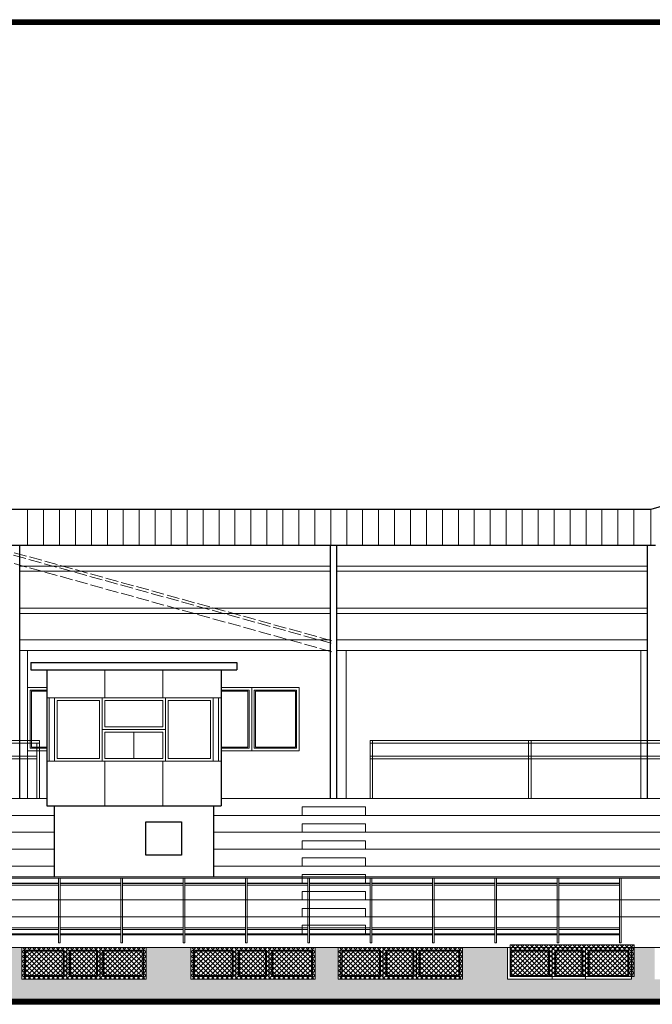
# Model space of a CAD drawing. Header units: millimetres. Extents: x -26513 to 76799, y 0 to 112149.
# Tile 71 of 98: x 55063 to 56261, y 94513 to 96377. Entities that reach past the tile are written whole.
import ezdxf

# ---------------------------------------------------------------- set-up
doc = ezdxf.new("R2010")
doc.units = ezdxf.units.MM
doc.header["$LTSCALE"] = 2
doc.linetypes.add('ACAD_ISO02W100', pattern=[15, 12, -3])
for name, color, linetype, lineweight in [('cienkie', 141, 'Continuous', 5), ('hacz  do wyłaczenia', 161, 'Continuous', 5), ('SCHODY', 54, 'Continuous', 15), ('stolarka', 6, 'Continuous', 9), ('widok', 3, 'Continuous', 13)]:
    doc.layers.add(name, color=color, linetype=linetype, lineweight=lineweight)
doc.layers.add('istn.śiany', color=2, linetype='Continuous')

msp = doc.modelspace()

# ---------------------------------------------------------------- hatches: boundary and pattern name
at = {"layer": 'cienkie'}
h = msp.add_hatch(dxfattribs=at)
h.set_pattern_fill('AR-BRSTD', color=256, scale=0.2, style=0)
h.paths.add_polyline_path([(54702.5, 94560.3), (54467.5, 94560.3), (54467.5, 94620.3), (54423.5, 94620.3), (54423.5, 94560.3), (54188.5, 94560.3), (54188.5, 94620.3), (54102.5, 94620.3), (54102.5, 94560.3), (53867.5, 94560.3), (53867.5, 94620.3), (53814.5, 94620.3), (53814.5, 94530.3), (54702.5, 94530.3)])
h.paths.add_polyline_path([(56916.5, 94620.7), (56871.5, 94620.7), (56871.5, 94563.1), (56916.5, 94563.1)])
h.paths.add_polyline_path([(57111.5, 94620.7), (57096.5, 94620.7), (57096.5, 94563.1), (57111.5, 94563.1)])
h.paths.add_polyline_path([(56871.5, 94620.7), (56864.5, 94620.7), (56864.5, 94563.1), (56871.5, 94563.1)])
h.paths.add_polyline_path([(57126.5, 94620.7), (57111.5, 94620.7), (57111.5, 94563.1), (57126.5, 94563.1)])
h.paths.add_polyline_path([(56860.1, 94620.7), (56723.5, 94620.7), (56723.5, 94620.3), (56820.5, 94620.3), (56820.5, 94563.1), (56860.1, 94563.1)])
h.paths.add_polyline_path([(56857.9, 94557.8), (56859.5, 94557.8), (56859.5, 94559.9), (56723.5, 94559.9), (56723.5, 94557.8), (56725.9, 94557.8), (56725.9, 94555.3), (56857.9, 94555.3)])
h.paths.add_polyline_path([(56703.5, 94555.3), (56716.9, 94555.3), (56716.9, 94557.8), (56719.1, 94557.8), (56719.1, 94560.3), (56585.5, 94560.3), (56585.5, 94530.3), (56703.5, 94530.3)])
h.paths.add_polyline_path([(54788.5, 94620.3), (54702.5, 94620.3), (54702.5, 94530.3), (55622.5, 94530.3), (55622.5, 94560.3), (55387.5, 94560.3), (55387.5, 94620.3), (55302.5, 94620.3), (55302.5, 94560.3), (55067.5, 94560.3), (55067.5, 94620.3), (55023.5, 94620.3), (55023.5, 94560.3), (54788.5, 94560.3)])
h.paths.add_polyline_path([(56585.5, 94620.3), (56500.5, 94620.3), (56500.5, 94560.3), (56265.5, 94560.3), (56265.5, 94620.3), (56221.5, 94620.3), (56221.5, 94560.3), (55986.5, 94560.3), (55986.5, 94620.3), (55901.5, 94620.3), (55901.5, 94560.3), (55666.5, 94560.3), (55666.5, 94620.3), (55622.5, 94620.3), (55622.5, 94530.3), (56585.5, 94530.3)])
h.paths.add_polyline_path([(53814.5, 94530.3), (56703.5, 94530.3), (56703.5, 94522.5), (53814.5, 94522.5)])
at = {"layer": 'hacz  do wyłaczenia', "linetype": 'Continuous'}
h = msp.add_hatch(dxfattribs=at)
h.set_pattern_fill('NET', color=256, scale=2, angle=45, style=0)
h.set_pattern_definition([(45, (-4757.957, 39266.924), (-4.49012806, 4.49012806), []), (135, (-4757.957, 39266.924), (-4.49012806, -4.49012806), [])])
h.paths.add_polyline_path([(55067.5, 94620.3), (55302.5, 94620.3), (55302.5, 94560.3), (55067.5, 94560.3)])
h = msp.add_hatch(dxfattribs=at)
h.set_pattern_fill('NET', color=256, scale=2, angle=45, style=0)
h.set_pattern_definition([(45, (-4437.957, 39266.924), (-4.49012806, 4.49012806), []), (135, (-4437.957, 39266.924), (-4.49012806, -4.49012806), [])])
h.paths.add_polyline_path([(55387.5, 94620.3), (55622.5, 94620.3), (55622.5, 94560.3), (55387.5, 94560.3)])
h = msp.add_hatch(dxfattribs=at)
h.set_pattern_fill('NET', color=256, scale=2, angle=45, style=0)
h.set_pattern_definition([(45, (-4158.957, 39266.924), (-4.49012806, 4.49012806), []), (135, (-4158.957, 39266.924), (-4.49012806, -4.49012806), [])])
h.paths.add_polyline_path([(55666.5, 94620.3), (55901.5, 94620.3), (55901.5, 94560.3), (55666.5, 94560.3)])
h = msp.add_hatch(dxfattribs=at)
h.set_pattern_fill('NET', color=256, scale=2, angle=45, style=0)
h.set_pattern_definition([(45, (-3833.957, 39271.924), (-4.49012806, 4.49012806), []), (135, (-3833.957, 39271.924), (-4.49012806, -4.49012806), [])])
h.paths.add_polyline_path([(55991.5, 94625.3), (56226.5, 94625.3), (56226.5, 94565.3), (55991.5, 94565.3)])

# ---------------------------------------------------------------- linework, layer by layer
at = {"layer": 'hacz  do wyłaczenia'}
for points in [[(55067.5, 94620.3), (55302.5, 94620.3), (55302.5, 94560.3), (55067.5, 94560.3)], [(55387.5, 94620.3), (55622.5, 94620.3), (55622.5, 94560.3), (55387.5, 94560.3)], [(55666.5, 94620.3), (55901.5, 94620.3), (55901.5, 94560.3), (55666.5, 94560.3)], [(55991.5, 94625.3), (56226.5, 94625.3), (56226.5, 94565.3), (55991.5, 94565.3)]]:
    msp.add_lwpolyline(points, close=True, dxfattribs=at)
at = {"layer": 'istn.śiany'}
for p, q in [((57017.2, 95669.3), (56257.8, 95449.3)), ((56257.8, 95449.3), (53749.5, 95449.3)), ((56266.9, 95381.2), (53749.5, 95381.2)), ((55063.8, 94902.4), (55063.8, 95381.2)), ((55651.8, 94902.4), (55651.8, 95381.2)), ((55663.8, 94902.4), (55663.8, 95381.2)), ((56251.8, 94902.4), (56251.8, 95381.2)), ((55084.5, 95159.8), (55084.5, 95145.8)), ((55084.5, 95159.8), (55474.5, 95159.8)), ((55474.5, 95159.8), (55474.5, 95145.8)), ((55084.5, 95145.8), (55474.5, 95145.8)), ((55114.5, 95145.8), (55114.5, 94888.3)), ((55444.5, 95145.8), (55444.5, 94888.3)), ((55114.5, 94888.3), (55444.5, 94888.3)), ((55128.5, 94888.3), (55128.5, 94754.3)), ((55430.5, 94888.3), (55430.5, 94754.3))]:
    msp.add_line(p, q, dxfattribs=at)
at = {"layer": 'istn.śiany', "color": 5, "lineweight": 5}
for p, q in [((55063.8, 95342.4), (55651.8, 95342.4)), ((55663.8, 95342.4), (56251.8, 95342.4)), ((55063.8, 95332.4), (55651.8, 95332.4)), ((55663.8, 95332.4), (56251.8, 95332.4)), ((55063.8, 95262.4), (55651.8, 95262.4)), ((55063.8, 95252.4), (55651.8, 95252.4)), ((55663.8, 95262.4), (56251.8, 95262.4)), ((55663.8, 95252.4), (56251.8, 95252.4)), ((55063.8, 95202.4), (55651.8, 95202.4)), ((55663.8, 95202.4), (56251.8, 95202.4)), ((55224.5, 95145.8), (55224.5, 95092.8)), ((55334.5, 95145.8), (55334.5, 95092.8)), ((55224.5, 94972.8), (55224.5, 94888.3)), ((55334.5, 94972.8), (55334.5, 94888.3)), ((53847.5, 94902.4), (55114.5, 94902.4)), ((55444.5, 94902.4), (66219.5, 94902.4)), ((53847.5, 94870.3), (55128.5, 94870.3)), ((55430.5, 94870.3), (66219.5, 94870.3)), ((53847.5, 94838.3), (55128.5, 94838.3)), ((55430.5, 94838.3), (62644.5, 94838.3)), ((53847.5, 94806.3), (55128.5, 94806.3)), ((55430.5, 94806.3), (62644.5, 94806.3)), ((53830, 94774.3), (55128.5, 94774.3)), ((55430.5, 94774.3), (62644.5, 94774.3)), ((53830, 94742.3), (55128.5, 94742.3)), ((55022, 94742.3), (55137, 94742.3)), ((55140, 94742.3), (55255, 94742.3)), ((55258, 94742.3), (55373, 94742.3)), ((55376, 94742.3), (55491, 94742.3)), ((55494, 94742.3), (55609, 94742.3)), ((55612, 94742.3), (55727, 94742.3)), ((55730, 94742.3), (55845, 94742.3)), ((55848, 94742.3), (55963, 94742.3)), ((55966, 94742.3), (56081, 94742.3)), ((56084, 94742.3), (56199, 94742.3)), ((53830, 94710.3), (66241, 94710.3)), ((53830, 94678.3), (66241, 94678.3)), ((55022, 94646.3), (55137, 94646.3)), ((55140, 94646.3), (55255, 94646.3)), ((55258, 94646.3), (55373, 94646.3)), ((55376, 94646.3), (55491, 94646.3)), ((55494, 94646.3), (55609, 94646.3)), ((55612, 94646.3), (55727, 94646.3)), ((55730, 94646.3), (55845, 94646.3)), ((55848, 94646.3), (55963, 94646.3)), ((55966, 94646.3), (56081, 94646.3)), ((56084, 94646.3), (56199, 94646.3))]:
    msp.add_line(p, q, dxfattribs=at)
at = {"layer": 'istn.śiany'}
msp.add_lwpolyline([(55302.2, 94857.9), (55369.5, 94857.9), (55369.5, 94795.2), (55302.2, 94795.2)], close=True, dxfattribs=at)
at = {"layer": 'SCHODY'}
for p, q in [((55597.8, 94886.3), (55717.8, 94886.3)), ((55597.8, 94886.3), (55597.8, 94870.3)), ((55717.8, 94886.3), (55717.8, 94870.3)), ((55597.8, 94854.3), (55597.8, 94838.3)), ((55597.8, 94854.3), (55717.8, 94854.3)), ((55717.8, 94854.3), (55717.8, 94838.3)), ((55597.8, 94822.3), (55597.8, 94806.3)), ((55597.8, 94822.3), (55717.8, 94822.3)), ((55717.8, 94822.3), (55717.8, 94806.3)), ((55597.8, 94790.3), (55597.8, 94774.3)), ((55597.8, 94790.3), (55717.8, 94790.3)), ((55717.8, 94790.3), (55717.8, 94774.3)), ((55597.8, 94758.3), (55597.8, 94742.3)), ((55597.8, 94758.3), (55597.8, 94742.3)), ((55597.8, 94758.3), (55717.8, 94758.3)), ((55597.8, 94758.3), (55597.8, 94742.3)), ((55597.8, 94758.3), (55597.8, 94742.3)), ((55717.8, 94758.3), (55717.8, 94742.3)), ((55597.8, 94726.3), (55597.8, 94710.3)), ((55597.8, 94726.3), (55597.8, 94710.3)), ((55597.8, 94726.3), (55717.8, 94726.3)), ((55597.8, 94726.3), (55597.8, 94710.3)), ((55597.8, 94726.3), (55597.8, 94710.3)), ((55717.8, 94726.3), (55717.8, 94710.3)), ((55726.5, 94726.3), (55726.5, 94710.3)), ((55597.8, 94694.3), (55597.8, 94678.3)), ((55597.8, 94694.3), (55597.8, 94678.3)), ((55597.8, 94694.3), (55717.8, 94694.3)), ((55597.8, 94694.3), (55597.8, 94678.3)), ((55717.8, 94694.3), (55717.8, 94678.3)), ((55597.8, 94662.3), (55597.8, 94646.3)), ((55597.8, 94662.3), (55597.8, 94646.3)), ((55597.8, 94662.3), (55717.8, 94662.3)), ((55597.8, 94662.3), (55597.8, 94646.3)), ((55717.8, 94662.3), (55717.8, 94646.3))]:
    msp.add_line(p, q, dxfattribs=at)
at = {"layer": 'stolarka'}
for p, q in [((55078.3, 95449.3), (55078.3, 95381.2)), ((55108.5, 95449.3), (55108.5, 95381.2)), ((55138.7, 95449.3), (55138.7, 95381.2)), ((55168.9, 95449.3), (55168.9, 95381.2)), ((55199.1, 95449.3), (55199.1, 95381.2)), ((55229.3, 95449.3), (55229.3, 95381.2)), ((55259.5, 95449.3), (55259.5, 95381.2)), ((55289.7, 95449.3), (55289.7, 95381.2)), ((55319.9, 95449.3), (55319.9, 95381.2)), ((55350.1, 95449.3), (55350.1, 95381.2)), ((55380.3, 95449.3), (55380.3, 95381.2)), ((55410.5, 95449.3), (55410.5, 95381.2)), ((55440.7, 95449.3), (55440.7, 95381.2)), ((55470.9, 95449.3), (55470.9, 95381.2)), ((55501.1, 95449.3), (55501.1, 95381.2)), ((55531.3, 95449.3), (55531.3, 95381.2)), ((55561.5, 95449.3), (55561.5, 95381.2)), ((55591.7, 95449.3), (55591.7, 95381.2)), ((55621.9, 95449.3), (55621.9, 95381.2)), ((55652.1, 95449.3), (55652.1, 95381.2)), ((55682.3, 95449.3), (55682.3, 95381.2)), ((55712.5, 95449.3), (55712.5, 95381.2)), ((55742.7, 95449.3), (55742.7, 95381.2)), ((55772.9, 95449.3), (55772.9, 95381.2)), ((55803.1, 95449.3), (55803.1, 95381.2)), ((55833.3, 95449.3), (55833.3, 95381.2)), ((55863.5, 95449.3), (55863.5, 95381.2)), ((55893.7, 95449.3), (55893.7, 95381.2)), ((55923.9, 95449.3), (55923.9, 95381.2)), ((55954.1, 95449.3), (55954.1, 95381.2)), ((55984.3, 95449.3), (55984.3, 95381.2)), ((56014.5, 95449.3), (56014.5, 95381.2)), ((56044.7, 95449.3), (56044.7, 95381.2)), ((56074.9, 95449.3), (56074.9, 95381.2)), ((56105.1, 95449.3), (56105.1, 95381.2)), ((56135.3, 95449.3), (56135.3, 95381.2)), ((56165.5, 95449.3), (56165.5, 95381.2)), ((56195.7, 95449.3), (56195.7, 95381.2)), ((56225.9, 95449.3), (56225.9, 95381.2)), ((56257.8, 95449.3), (56257.8, 95381.2)), ((55078.5, 95112.4), (55078.5, 94992.4)), ((55078.5, 95112.4), (55114.5, 95112.4)), ((55083.5, 95107.4), (55083.5, 94997.4)), ((55083.5, 95107.4), (55114.5, 95107.4)), ((55085.5, 95105.4), (55085.5, 94999.4)), ((55085.5, 95105.4), (55114.5, 95105.4)), ((55444.5, 95112.4), (55592.5, 95112.4)), ((55444.5, 95107.4), (55497.5, 95107.4)), ((55444.5, 95105.4), (55495.5, 95105.4)), ((55495.5, 95105.4), (55495.5, 94999.4)), ((55497.5, 95107.4), (55497.5, 94997.4)), ((55502.5, 95112.4), (55502.5, 94992.4)), ((55507.5, 95107.4), (55587.5, 95107.4)), ((55507.5, 95107.4), (55507.5, 94997.4)), ((55509.5, 95105.4), (55585.5, 95105.4)), ((55509.5, 95105.4), (55509.5, 94999.4)), ((55585.5, 95105.4), (55585.5, 94999.4)), ((55587.5, 95107.4), (55587.5, 94997.4)), ((55592.5, 95112.4), (55592.5, 94992.4)), ((55114.5, 95092.8), (55444.5, 95092.8)), ((55119, 95092.8), (55119, 94972.8)), ((55129.5, 95092.8), (55129.5, 94972.8)), ((55134.5, 95087.8), (55134.5, 94977.8)), ((55134.5, 95087.8), (55214.5, 95087.8)), ((55214.5, 95087.8), (55214.5, 94977.8)), ((55219.5, 95092.8), (55219.5, 94972.8)), ((55224.5, 95087.8), (55334.5, 95087.8)), ((55224.5, 95087.8), (55224.5, 95037.8)), ((55334.5, 95087.8), (55334.5, 95037.8)), ((55339.5, 95092.8), (55339.5, 94972.8)), ((55344.5, 95087.8), (55424.5, 95087.8)), ((55344.5, 95087.8), (55344.5, 94977.8)), ((55424.5, 95087.8), (55424.5, 94977.8)), ((55429.5, 95092.8), (55429.5, 94972.8)), ((55440, 95092.8), (55440, 94972.8)), ((55219.5, 95032.8), (55339.5, 95032.8)), ((55224.5, 95037.8), (55334.5, 95037.8)), ((55224.5, 95027.8), (55224.5, 94977.8)), ((55224.5, 95027.8), (55334.5, 95027.8)), ((55279.5, 95027.8), (55279.5, 94977.8)), ((55334.5, 95027.8), (55334.5, 94977.8)), ((55078.5, 94992.4), (55114.5, 94992.4)), ((55083.5, 94997.4), (55114.5, 94997.4)), ((55085.5, 94999.4), (55114.5, 94999.4)), ((55444.5, 94999.4), (55495.5, 94999.4)), ((55444.5, 94997.4), (55497.5, 94997.4)), ((55444.5, 94992.4), (55592.5, 94992.4)), ((55507.5, 94997.4), (55587.5, 94997.4)), ((55509.5, 94999.4), (55585.5, 94999.4)), ((55114.5, 94972.8), (55444.5, 94972.8)), ((55134.5, 94977.8), (55214.5, 94977.8)), ((55224.5, 94977.8), (55334.5, 94977.8)), ((55344.5, 94977.8), (55424.5, 94977.8)), ((55067.5, 94620.3), (55067.5, 94560.3)), ((55072.5, 94615.3), (55072.5, 94565.3)), ((55072.5, 94615.3), (55147.5, 94615.3)), ((55147.5, 94615.3), (55147.5, 94565.3)), ((55152.5, 94620.3), (55152.5, 94560.3)), ((55157.5, 94615.3), (55210.5, 94615.3)), ((55157.5, 94615.3), (55157.5, 94565.3)), ((55210.5, 94615.3), (55210.5, 94565.3)), ((55215.5, 94617.3), (55215.5, 94560.3)), ((55220.5, 94615.3), (55297.5, 94615.3)), ((55220.5, 94615.3), (55220.5, 94565.3)), ((55297.5, 94615.3), (55297.5, 94565.3)), ((55302.5, 94620.3), (55302.5, 94560.3)), ((55387.5, 94620.3), (55387.5, 94560.3)), ((55392.5, 94615.3), (55392.5, 94565.3)), ((55392.5, 94615.3), (55467.5, 94615.3)), ((55467.5, 94615.3), (55467.5, 94565.3)), ((55472.5, 94620.3), (55472.5, 94560.3)), ((55477.5, 94615.3), (55530.5, 94615.3)), ((55477.5, 94615.3), (55477.5, 94565.3)), ((55530.5, 94615.3), (55530.5, 94565.3)), ((55535.5, 94617.3), (55535.5, 94560.3)), ((55540.5, 94615.3), (55617.5, 94615.3)), ((55540.5, 94615.3), (55540.5, 94565.3)), ((55617.5, 94615.3), (55617.5, 94565.3)), ((55622.5, 94620.3), (55622.5, 94560.3)), ((55666.5, 94620.3), (55666.5, 94560.3)), ((55671.5, 94615.3), (55746.5, 94615.3)), ((55671.5, 94615.3), (55671.5, 94565.3)), ((55746.5, 94615.3), (55746.5, 94565.3)), ((55751.5, 94620.3), (55751.5, 94560.3)), ((55756.5, 94615.3), (55809.5, 94615.3)), ((55756.5, 94615.3), (55756.5, 94565.3)), ((55809.5, 94615.3), (55809.5, 94565.3)), ((55814.5, 94617.3), (55814.5, 94560.3)), ((55819.5, 94615.3), (55896.5, 94615.3)), ((55819.5, 94615.3), (55819.5, 94565.3)), ((55896.5, 94615.3), (55896.5, 94565.3)), ((55901.5, 94620.3), (55901.5, 94560.3)), ((55986.5, 94620.3), (55986.5, 94560.3)), ((55991.5, 94615.3), (56066.5, 94615.3)), ((55991.5, 94615.3), (55991.5, 94565.3)), ((56066.5, 94615.3), (56066.5, 94565.3)), ((56071.5, 94620.3), (56071.5, 94560.3)), ((56076.5, 94615.3), (56129.5, 94615.3)), ((56076.5, 94615.3), (56076.5, 94565.3)), ((56129.5, 94615.3), (56129.5, 94565.3)), ((56134.5, 94617.3), (56134.5, 94560.3)), ((56139.5, 94615.3), (56216.5, 94615.3)), ((56139.5, 94615.3), (56139.5, 94565.3)), ((56216.5, 94615.3), (56216.5, 94565.3)), ((56221.5, 94620.3), (56221.5, 94560.3)), ((55074.5, 94613.3), (55145.5, 94613.3)), ((55074.5, 94613.3), (55074.5, 94567.3)), ((55145.5, 94613.3), (55145.5, 94567.3)), ((55159.5, 94613.3), (55208.5, 94613.3)), ((55159.5, 94613.3), (55159.5, 94567.3)), ((55208.5, 94613.3), (55208.5, 94567.3)), ((55222.5, 94613.3), (55222.5, 94567.3)), ((55222.5, 94613.3), (55295.5, 94613.3)), ((55295.5, 94613.3), (55295.5, 94567.3)), ((55394.5, 94613.3), (55465.5, 94613.3)), ((55394.5, 94613.3), (55394.5, 94567.3)), ((55465.5, 94613.3), (55465.5, 94567.3)), ((55479.5, 94613.3), (55528.5, 94613.3)), ((55479.5, 94613.3), (55479.5, 94567.3)), ((55528.5, 94613.3), (55528.5, 94567.3)), ((55542.5, 94613.3), (55542.5, 94567.3)), ((55542.5, 94613.3), (55615.5, 94613.3)), ((55615.5, 94613.3), (55615.5, 94567.3)), ((55673.5, 94613.3), (55744.5, 94613.3)), ((55673.5, 94613.3), (55673.5, 94567.3)), ((55744.5, 94613.3), (55744.5, 94567.3)), ((55758.5, 94613.3), (55807.5, 94613.3)), ((55758.5, 94613.3), (55758.5, 94567.3)), ((55807.5, 94613.3), (55807.5, 94567.3)), ((55821.5, 94613.3), (55821.5, 94567.3)), ((55821.5, 94613.3), (55894.5, 94613.3)), ((55894.5, 94613.3), (55894.5, 94567.3)), ((55993.5, 94613.3), (56064.5, 94613.3)), ((55993.5, 94613.3), (55993.5, 94567.3)), ((56064.5, 94613.3), (56064.5, 94567.3)), ((56078.5, 94613.3), (56127.5, 94613.3)), ((56078.5, 94613.3), (56078.5, 94567.3)), ((56127.5, 94613.3), (56127.5, 94567.3)), ((56141.5, 94613.3), (56141.5, 94567.3)), ((56141.5, 94613.3), (56214.5, 94613.3)), ((56214.5, 94613.3), (56214.5, 94567.3)), ((55067.5, 94560.3), (55302.5, 94560.3)), ((55145.5, 94567.3), (55072.5, 94567.3)), ((55072.5, 94565.3), (55147.5, 94565.3)), ((55157.5, 94565.3), (55210.5, 94565.3)), ((55208.5, 94567.3), (55159.5, 94567.3)), ((55220.5, 94565.3), (55297.5, 94565.3)), ((55295.5, 94567.3), (55222.5, 94567.3)), ((55387.5, 94560.3), (55622.5, 94560.3)), ((55392.5, 94565.3), (55467.5, 94565.3)), ((55465.5, 94567.3), (55394.5, 94567.3)), ((55477.5, 94565.3), (55530.5, 94565.3)), ((55528.5, 94567.3), (55479.5, 94567.3)), ((55540.5, 94565.3), (55617.5, 94565.3)), ((55615.5, 94567.3), (55542.5, 94567.3)), ((55666.5, 94560.3), (55901.5, 94560.3)), ((55744.5, 94567.3), (55671.5, 94567.3)), ((55671.5, 94565.3), (55746.5, 94565.3)), ((55756.5, 94565.3), (55809.5, 94565.3)), ((55807.5, 94567.3), (55758.5, 94567.3)), ((55819.5, 94565.3), (55896.5, 94565.3)), ((55894.5, 94567.3), (55821.5, 94567.3)), ((55986.5, 94560.3), (56221.5, 94560.3)), ((56064.5, 94567.3), (55991.5, 94567.3)), ((55991.5, 94565.3), (56066.5, 94565.3)), ((56076.5, 94565.3), (56129.5, 94565.3)), ((56127.5, 94567.3), (56078.5, 94567.3)), ((56139.5, 94565.3), (56216.5, 94565.3)), ((56214.5, 94567.3), (56141.5, 94567.3))]:
    msp.add_line(p, q, dxfattribs=at)
at = {"layer": 'stolarka', "linetype": 'ACAD_ISO02W100'}
for p, q in [((55653.2, 95196.1), (54968.2, 95386.1)), ((55654.5, 95200.9), (54969.5, 95390.9)), ((55654.5, 95180.2), (54969.5, 95370.2))]:
    msp.add_line(p, q, dxfattribs=at)
at = {"layer": 'widok'}
for p, q in [((65991.4, 96376.7), (53754.3, 96376.7)), ((65991.4, 96376.5), (53754.3, 96376.5)), ((65991.4, 96376.3), (53754.3, 96376.3)), ((65991.4, 96376.1), (53754.3, 96376.1)), ((65991.4, 96375.9), (53754.3, 96375.9)), ((65991.4, 96375.7), (53754.3, 96375.7)), ((65991.4, 96375.5), (53754.3, 96375.5)), ((65991.4, 96375.3), (53754.3, 96375.3)), ((65991.4, 96375.1), (53754.3, 96375.1)), ((65991.4, 96374.9), (53754.3, 96374.9)), ((65991.4, 96374.7), (53754.3, 96374.7)), ((65991.4, 96374.5), (53754.3, 96374.5)), ((65991.4, 96374.3), (53754.3, 96374.3)), ((65991.4, 96374.1), (53754.3, 96374.1)), ((65991.4, 96373.9), (53754.3, 96373.9)), ((65991.4, 96373.7), (53754.3, 96373.7)), ((65991.4, 96373.5), (53754.3, 96373.5)), ((65991.4, 96373.3), (53754.3, 96373.3)), ((65991.4, 96373.1), (53754.3, 96373.1)), ((65991.4, 96372.9), (53754.3, 96372.9)), ((65991.4, 96372.7), (53754.3, 96372.7)), ((65991.4, 96372.5), (53754.3, 96372.5)), ((65991.4, 96372.3), (53754.3, 96372.3)), ((65991.4, 96372.1), (53754.3, 96372.1)), ((65991.4, 96371.9), (53754.3, 96371.9)), ((65991.4, 96371.7), (53754.3, 96371.7)), ((65991.4, 96371.5), (53754.3, 96371.5)), ((65991.4, 96371.3), (53754.3, 96371.3)), ((65991.4, 96371.1), (53754.3, 96371.1)), ((65991.4, 96370.9), (53754.3, 96370.9)), ((65991.4, 96370.7), (53754.3, 96370.7)), ((65991.4, 96370.5), (53754.3, 96370.5)), ((65991.4, 96370.3), (53754.3, 96370.3)), ((65991.4, 96370.1), (53754.3, 96370.1)), ((65991.4, 96369.9), (53754.3, 96369.9)), ((65991.4, 96369.7), (53754.3, 96369.7)), ((65991.4, 96369.5), (53754.3, 96369.5)), ((65991.4, 96369.3), (53754.3, 96369.3)), ((65991.4, 96369.1), (53754.3, 96369.1)), ((65991.4, 96368.9), (53754.3, 96368.9)), ((65991.4, 96368.7), (53754.3, 96368.7)), ((65991.4, 96368.5), (53754.3, 96368.5)), ((65991.4, 96368.3), (53754.3, 96368.3)), ((65991.4, 96368.1), (53754.3, 96368.1)), ((65991.4, 96367.9), (53754.3, 96367.9)), ((65991.4, 96367.7), (53754.3, 96367.7)), ((65991.4, 96367.5), (53754.3, 96367.5)), ((55063.8, 95182.4), (55651.8, 95182.4)), ((55078.5, 95182.4), (55078.5, 94902.4)), ((55663.8, 95182.4), (56251.8, 95182.4)), ((55681.5, 95182.4), (55681.5, 94902.4)), ((56239, 95182.4), (56239, 94902.4)), ((53926.5, 95012.4), (55101, 95012.4)), ((53926.5, 95007.4), (55101, 95007.4)), ((55096, 95007.4), (55096, 94902.4)), ((55101, 95012.4), (55101, 94902.4)), ((55726.5, 95012.4), (57219.6, 95012.4)), ((55726.5, 94902.3), (55726.5, 95012.4)), ((55726.5, 95012.4), (56771.5, 95012.4)), ((55726.5, 95007.4), (57219.6, 95007.4)), ((55726.5, 95007.4), (56771.5, 95007.4)), ((55731.5, 94902.3), (55731.5, 95012.4)), ((56026.5, 94902.3), (56026.5, 95012.4)), ((56031.5, 94902.3), (56031.5, 95012.4)), ((54806.1, 94982.4), (55096, 94982.4)), ((54806.1, 94977.4), (55096, 94977.4)), ((55726.5, 94982.4), (57214.6, 94982.4)), ((55726.5, 94982.4), (56771.5, 94982.4)), ((55726.5, 94977.4), (57214.6, 94977.4)), ((55726.5, 94977.4), (56771.5, 94977.4)), ((53827, 94754.3), (66244, 94754.3)), ((53827, 94751.3), (66244, 94751.3)), ((55137, 94751.3), (55137, 94629.3)), ((55140, 94751.3), (55140, 94629.3)), ((55255, 94751.3), (55255, 94629.3)), ((55258, 94751.3), (55258, 94629.3)), ((55373, 94751.3), (55373, 94629.3)), ((55376, 94751.3), (55376, 94629.3)), ((55491, 94751.3), (55491, 94629.3)), ((55494, 94751.3), (55494, 94629.3)), ((55609, 94751.3), (55609, 94629.3)), ((55612, 94751.3), (55612, 94629.3)), ((55727, 94751.3), (55727, 94629.3)), ((55730, 94751.3), (55730, 94629.3)), ((55845, 94751.3), (55845, 94629.3)), ((55848, 94751.3), (55848, 94629.3)), ((55963, 94751.3), (55963, 94629.3)), ((55966, 94751.3), (55966, 94629.3)), ((56081, 94751.3), (56081, 94629.3)), ((56084, 94751.3), (56084, 94629.3)), ((56199, 94751.3), (56199, 94629.3)), ((56202, 94751.3), (56202, 94629.3)), ((55022, 94741.3), (55137, 94741.3)), ((55022, 94738.3), (55137, 94738.3)), ((55140, 94741.3), (55255, 94741.3)), ((55140, 94738.3), (55255, 94738.3)), ((55258, 94741.3), (55373, 94741.3)), ((55258, 94738.3), (55373, 94738.3)), ((55376, 94741.3), (55491, 94741.3)), ((55376, 94738.3), (55491, 94738.3)), ((55494, 94741.3), (55609, 94741.3)), ((55494, 94738.3), (55609, 94738.3)), ((55612, 94741.3), (55727, 94741.3)), ((55612, 94738.3), (55727, 94738.3)), ((55730, 94741.3), (55845, 94741.3)), ((55730, 94738.3), (55845, 94738.3)), ((55848, 94741.3), (55963, 94741.3)), ((55848, 94738.3), (55963, 94738.3)), ((55966, 94741.3), (56081, 94741.3)), ((55966, 94738.3), (56081, 94738.3)), ((56084, 94741.3), (56199, 94741.3)), ((56084, 94738.3), (56199, 94738.3)), ((55022, 94657.3), (55137, 94657.3)), ((55022, 94654.3), (55137, 94654.3)), ((55140, 94657.3), (55255, 94657.3)), ((55140, 94654.3), (55255, 94654.3)), ((55258, 94657.3), (55373, 94657.3)), ((55258, 94654.3), (55373, 94654.3)), ((55376, 94657.3), (55491, 94657.3)), ((55376, 94654.3), (55491, 94654.3)), ((55494, 94657.3), (55609, 94657.3)), ((55494, 94654.3), (55609, 94654.3)), ((55612, 94657.3), (55727, 94657.3)), ((55612, 94654.3), (55727, 94654.3)), ((55730, 94657.3), (55845, 94657.3)), ((55730, 94654.3), (55845, 94654.3)), ((55848, 94657.3), (55963, 94657.3)), ((55848, 94654.3), (55963, 94654.3)), ((55966, 94657.3), (56081, 94657.3)), ((55966, 94654.3), (56081, 94654.3)), ((56084, 94657.3), (56199, 94657.3)), ((56084, 94654.3), (56199, 94654.3)), ((55022, 94644.3), (55137, 94644.3)), ((55140, 94644.3), (55255, 94644.3)), ((55258, 94644.3), (55373, 94644.3)), ((55376, 94644.3), (55491, 94644.3)), ((55494, 94644.3), (55609, 94644.3)), ((55612, 94644.3), (55727, 94644.3)), ((55730, 94644.3), (55845, 94644.3)), ((55848, 94644.3), (55963, 94644.3)), ((55966, 94644.3), (56081, 94644.3)), ((56084, 94644.3), (56199, 94644.3)), ((53814.5, 94620.3), (56693.3, 94620.3)), ((55137, 94629.3), (55140, 94629.3)), ((55255, 94629.3), (55258, 94629.3)), ((55373, 94629.3), (55376, 94629.3)), ((55491, 94629.3), (55494, 94629.3)), ((55609, 94629.3), (55612, 94629.3)), ((55727, 94629.3), (55730, 94629.3)), ((55845, 94629.3), (55848, 94629.3)), ((55963, 94629.3), (55966, 94629.3)), ((56081, 94629.3), (56084, 94629.3)), ((56199, 94629.3), (56202, 94629.3)), ((53369.7, 94522.5), (67736.7, 94522.5)), ((53369.7, 94522.3), (67736.7, 94522.3)), ((53369.7, 94522.1), (67736.7, 94522.1)), ((53369.7, 94521.9), (67736.7, 94521.9)), ((53369.7, 94521.7), (67736.7, 94521.7)), ((53369.7, 94521.5), (67736.7, 94521.5)), ((53369.7, 94521.3), (67736.7, 94521.3)), ((53369.7, 94521.1), (67736.7, 94521.1)), ((53369.7, 94520.9), (67736.7, 94520.9)), ((53369.7, 94520.7), (67736.7, 94520.7)), ((53369.7, 94520.5), (67736.7, 94520.5)), ((53369.7, 94520.1), (67736.7, 94520.1)), ((53369.7, 94519.9), (67736.7, 94519.9)), ((53369.7, 94519.7), (67736.7, 94519.7)), ((53369.7, 94519.5), (67736.7, 94519.5)), ((53369.7, 94519.3), (67736.7, 94519.3)), ((53369.7, 94519.1), (67736.7, 94519.1)), ((53369.7, 94518.9), (67736.7, 94518.9)), ((53369.7, 94518.7), (67736.7, 94518.7)), ((53369.7, 94518.5), (67736.7, 94518.5)), ((53369.7, 94518.3), (67736.7, 94518.3)), ((53369.7, 94518.1), (67736.7, 94518.1)), ((53369.7, 94517.9), (67736.7, 94517.9)), ((53369.7, 94517.7), (67736.7, 94517.7)), ((53369.7, 94517.5), (67736.7, 94517.5)), ((53369.7, 94517.3), (67736.7, 94517.3)), ((53369.7, 94517.1), (67736.7, 94517.1)), ((53369.7, 94516.9), (67736.7, 94516.9)), ((53369.7, 94516.7), (67736.7, 94516.7)), ((53369.7, 94516.5), (67736.7, 94516.5)), ((53369.7, 94516.3), (67736.7, 94516.3)), ((53369.7, 94516.1), (67736.7, 94516.1)), ((53369.7, 94515.9), (67736.7, 94515.9)), ((53369.7, 94515.7), (67736.7, 94515.7)), ((53369.7, 94515.5), (67736.7, 94515.5)), ((53369.7, 94515.3), (67736.7, 94515.3)), ((53369.7, 94515.1), (67736.7, 94515.1)), ((53369.7, 94514.9), (67736.7, 94514.9)), ((53369.7, 94514.7), (67736.7, 94514.7)), ((53369.7, 94514.5), (67736.7, 94514.5)), ((53369.7, 94514.3), (67736.7, 94514.3)), ((53369.7, 94514.1), (67736.7, 94514.1)), ((53369.7, 94513.9), (67736.7, 94513.9)), ((53369.7, 94513.7), (67736.7, 94513.7)), ((53369.7, 94513.5), (67736.7, 94513.5)), ((53369.7, 94513.3), (67736.7, 94513.3)), ((53369.7, 94513.1), (67736.7, 94513.1)), ((53369.7, 94512.9), (67736.7, 94512.9)), ((53369.7, 94512.7), (67736.7, 94512.7))]:
    msp.add_line(p, q, dxfattribs=at)

doc.saveas('drawing.dxf')
